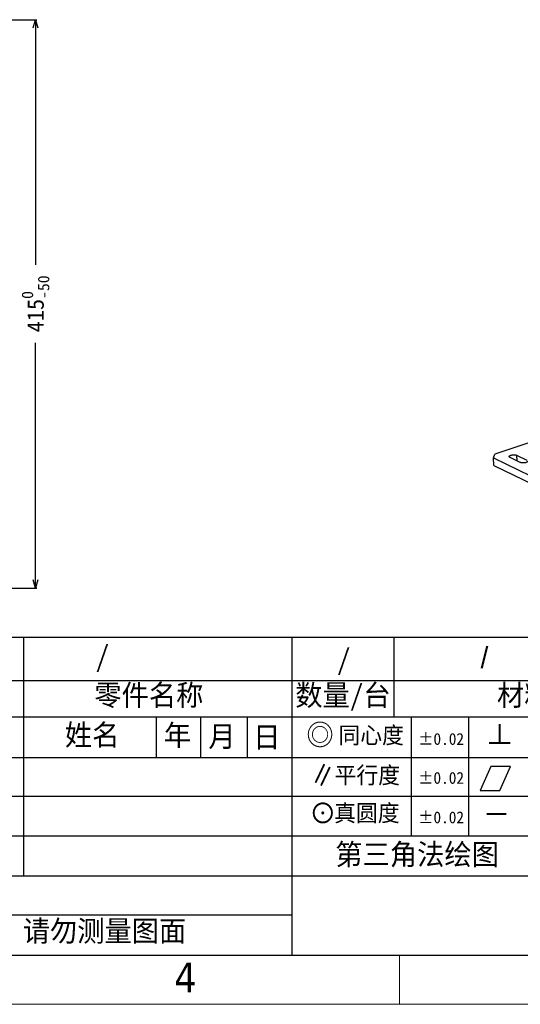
# Model space of a CAD drawing. Header units: millimetres. Extents: x -24622 to 2009, y -1603 to 2074.
# Tile 225 of 256: x 964 to 1329, y 606 to 1325. Entities that reach past the tile are written whole.
import ezdxf
from ezdxf.enums import TextEntityAlignment as Align

# ---------------------------------------------------------------- set-up
doc = ezdxf.new("R2010")
doc.units = ezdxf.units.MM
doc.layers.add('FORMAT', color=7, linetype='Continuous')
doc.layers.add('TEXT', color=3, linetype='Continuous')
doc.layers.add('用户自定义1', color=4, linetype='Continuous', lineweight=13)
doc.styles.add('样式 2', font='simkai.ttf', dxfattribs={"width": 0.95})
doc.styles.add('注释文本 (ISO)', font='tahoma.ttf')
doc.dimstyles.new('副本 12', dxfattribs={"dimtxt": 12, "dimasz": 6, "dimexe": 1, "dimexo": 1.2, "dimgap": 2, "dimtad": 0, "dimtxsty": 'Standard', "dimblk": 'OPEN30', "dimcen": 0, "dimclrd": 5, "dimclre": 3, "dimclrt": 256, "dimadec": 0, "dimazin": 2, "dimtm": 1e-09, "dimtfac": 0.6, "dimtofl": 0, "dimtmove": 0, "dimatfit": 3, "dimldrblk": 'OPEN30', "dimfxl": 0, "dimtolj": 1, "dimarcsym": 0})

# ---------------------------------------------------------------- blocks, each defined once
blk = doc.blocks.new('_Open30')
at = {"color": 0, "linetype": 'ByBlock', "lineweight": -2}
for p, q in [((-1, 0.27), (0, 0)), ((0, 0), (-1, -0.27)), ((0, 0), (-1, 0))]:
    blk.add_line(p, q, dxfattribs=at)
blk = doc.blocks.new('*D146')
at = {"color": 3, "linetype": 'ByBlock', "lineweight": -2}
for p, q in [((777.34, 1325.14), (976.15, 1325.14)), ((893.34, 910.21), (976.15, 910.21))]:
    blk.add_line(p, q, dxfattribs=at)
at = {"color": 5, "linetype": 'ByBlock', "lineweight": -2}
for p, q in [((975.15, 1319.14), (975.15, 1146.18)), ((975.15, 916.21), (975.15, 1089.18))]:
    blk.add_line(p, q, dxfattribs=at)
at = {"layer": 'Defpoints', "color": 0, "linetype": 'ByBlock'}
for p in [(776.14, 1325.14), (975.15, 1325.14), (892.14, 910.21)]:
    blk.add_point(p, dxfattribs=at)
at = {"color": 5, "linetype": 'ByBlock', "lineweight": -2, "xscale": 6, "yscale": 6, "zscale": 6}
for p, rotation in [((975.15, 1325.14), 90), ((975.15, 910.21), 270)]:
    blk.add_blockref('_Open30', p, dxfattribs=dict(at, rotation=rotation))
at = {"linetype": 'ByBlock', "insert": (975.15, 1117.68), "char_height": 12, "attachment_point": 5, "rotation": 90}
blk.add_mtext('\\A1;415{\\H0.7x;\\S0^ -50;}', dxfattribs=at)

msp = doc.modelspace()

# ---------------------------------------------------------------- linework, layer by layer
at = {"color": 7, "linetype": 'Continuous'}
for p, q in [((1392.522, 1035.398), (1310.44, 1007.982)), ((1309.425, 1005.2), (1310.44, 1007.982)), ((1326.315, 1007.178), (1333.784, 1003.567)), ((1326.315, 1007.178), (1326.512, 1003.156)), ((1309.425, 1005.2), (1467.774, 928.64)), ((1309.695, 999.685), (1309.425, 1005.2)), ((1309.695, 999.685), (1468.045, 923.125)), ((1328.981, 1001.962), (1321.512, 1005.574))]:
    msp.add_line(p, q, dxfattribs=at)
at = {"color": 7, "linetype": 'Continuous', "lineweight": 25}
for p, q in [((908.309, 874.34), (1973.314, 874.34)), ((966.344, 874.34), (966.344, 700.237)), ((1162.211, 874.34), (1162.211, 642.202)), ((1236.784, 874.34), (1236.784, 816.306)), ((908.309, 842.789), (1973.314, 842.789)), ((908.309, 816.306), (1973.314, 816.306)), ((1063.225, 816.306), (1063.225, 786.687)), ((1095.51, 816.306), (1095.51, 786.687)), ((1129.739, 816.306), (1129.739, 786.687)), ((1249.443, 816.306), (1249.443, 729.447)), ((1291.224, 816.306), (1291.224, 729.447)), ((908.309, 786.687), (1720.794, 786.687)), ((908.309, 758.271), (1720.794, 758.271)), ((908.309, 729.447), (1720.794, 729.447)), ((908.309, 700.237), (1973.314, 700.237)), ((908.309, 671.735), (1162.211, 671.735))]:
    msp.add_line(p, q, dxfattribs=at)
at = {"color": 0, "linetype": 'Continuous', "lineweight": 25}
msp.add_line((-45.101, 642.202), (1973.314, 642.202), dxfattribs=at)
at = {"color": 7, "linetype": 'Continuous'}
for points, start_tangent, end_tangent in [([(1320.917, 1006.23), (1321.047, 1006.6), (1321.22, 1006.779), (1321.459, 1006.948), (1321.759, 1007.103), (1322.112, 1007.24), (1322.943, 1007.446), (1323.868, 1007.548), (1324.799, 1007.534), (1325.642, 1007.407), (1326.315, 1007.178)], (-0.0474628, 0.998873), (0.9002954, -0.4352794)), ([(1321.512, 1005.574), (1321.263, 1005.717), (1321.078, 1005.878), (1320.917, 1006.23)], (-0.9002954, 0.4352794), (-0.0474628, 0.998873)), ([(1334.379, 1002.911), (1334.249, 1002.54), (1334.076, 1002.361), (1333.837, 1002.192), (1333.537, 1002.037), (1333.184, 1001.901), (1332.353, 1001.694), (1331.428, 1001.592), (1330.497, 1001.606), (1329.654, 1001.733), (1328.981, 1001.962)], (0.0474628, -0.998873), (-0.9002954, 0.4352794))]:
    msp.add_spline(points, degree=3, dxfattribs=dict(at, start_tangent=start_tangent, end_tangent=end_tangent))
at = {"layer": 'FORMAT', "lineweight": 25}
for p, q in [((1307.428, 780.018), (1299.573, 762.381)), ((1321.843, 780.018), (1307.428, 780.018)), ((1313.989, 762.381), (1321.843, 780.018)), ((1299.573, 762.381), (1313.989, 762.381))]:
    msp.add_line(p, q, dxfattribs=at)
at = {"layer": '用户自定义1', "color": 0, "lineweight": 15, "ltscale": 0.3}
for p, q in [((1973.314, 642.202), (-45.125, 642.202)), ((937.596, 642.202), (1865.95, 642.202)), ((1042.828, 642.202), (1973.314, 642.202)), ((1240.854, 642.202), (1240.854, 606.414)), ((2009.102, 606.414), (-80.913, 606.414))]:
    msp.add_line(p, q, dxfattribs=at)
at = {"layer": '用户自定义1', "color": 0}
msp.add_line((1029.966, 642.202), (1973.314, 642.202), dxfattribs=at)

# ---------------------------------------------------------------- texts
at = {"color": 7, "linetype": 'Continuous', "lineweight": 25, "attachment_point": 1, "style": '样式 2'}
for s, insert, char_height in [('{\\fKaiTi|b0|i0|c134|p48;/}', (1019.042, 868.179), 15.355), ('/', (1195.151, 865.872), 15.355), ('{\\fArial|b0|i0|c0|p32;/}', (1299.966, 867.115), 15.355), ('零件名称', (1018.098, 839.799), 15.355), ('数量/台', (1164.747, 839.785), 15.355), ('材料', (1311.976, 839.785), 15.355), ('姓名', (996.563, 810.719), 15.355), ('年', (1068.82, 810.528), 15.355), ('月', (1101.313, 809.698), 15.355), ('日', (1134.061, 809.213), 15.355), ('同心度', (1196.27, 809.006), 12.284), ('%%P0.02', (1254.441, 804.43), 8.6372), ('平行度', (1193.424, 779.819), 12.284), ('%%P0.02', (1254.441, 776.013), 8.6372), ('真圆度', (1193.14, 752.155), 12.284), ('%%P0.02', (1254.441, 747.19), 8.6372), ('请勿测量图面', (965.816, 667.605), 15.355)]:
    msp.add_mtext(s, dxfattribs=dict(at, insert=insert, char_height=char_height))
at = {"layer": 'TEXT', "color": 7, "lineweight": 25, "char_height": 15.355, "attachment_point": 1, "style": '样式 2'}
for s, insert in [('◎', (1172.866, 810.823)), ('⊥', (1304.052, 811.014)), ('∥', (1174.818, 781.319)), ('⊙', (1174.926, 753.553)), ('－', (1301.709, 752.756)), ('第三角法绘图', (1193.977, 723.548))]:
    msp.add_mtext(s, dxfattribs=dict(at, insert=insert))
at = {"layer": '用户自定义1', "color": 0, "lineweight": 15, "ltscale": 0.3, "style": '注释文本 (ISO)'}
msp.add_text('4', height=21.473, dxfattribs=at).set_placement((1084.58, 615.22), align=Align.CENTER)

# ---------------------------------------------------------------- dimensions: what is measured, and where the dimension line sits
at = {"color": 5, "linetype": 'ByBlock'}
dim = msp.add_linear_dim(base=(975.145, 1325.144), p1=(892.144, 910.209), p2=(776.144, 1325.144), angle=90, text='415{\\H0.7x;\\S0^ -50;}', dimstyle='副本 12', dxfattribs=at)
dim.commit()
dim.dimension.update_dxf_attribs({"geometry": '*D146', "text_midpoint": (975.145, 1117.677)})

doc.saveas('drawing.dxf')
